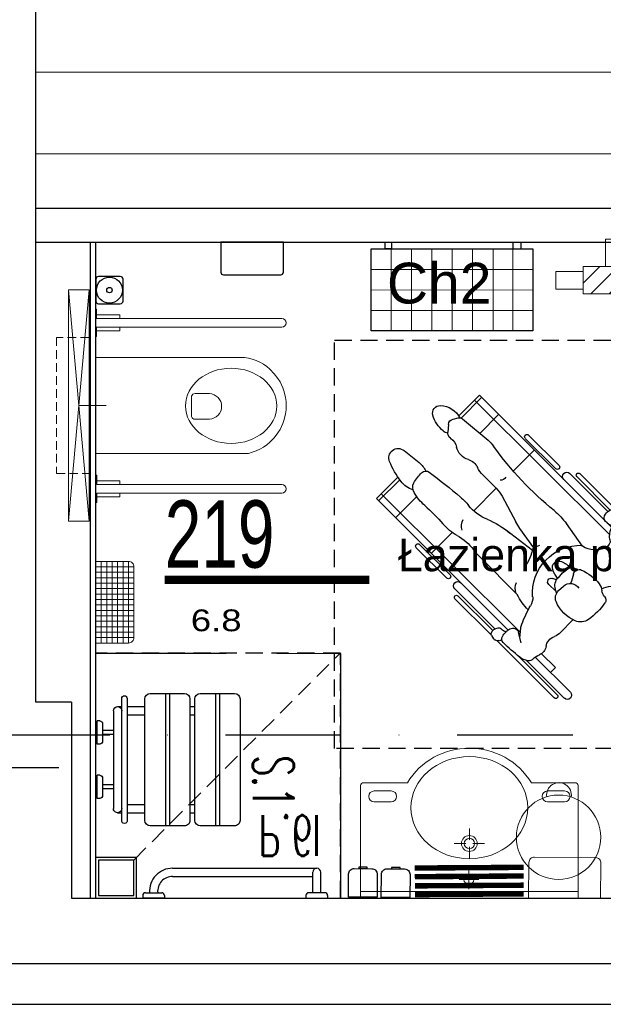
# Model space of a CAD drawing. Header units: millimetres. Extents: x 14495 to 271441, y -21035 to 2232.
# Tile 113 of 227: x 84907 to 85122, y -3313 to -2952. Entities that reach past the tile are written whole.
import ezdxf
from ezdxf.enums import TextEntityAlignment as Align

# ---------------------------------------------------------------- set-up
doc = ezdxf.new("R2010")
doc.units = ezdxf.units.MM
for name, pattern in [('$0$DASHED', [0.75, 0.5, -0.25]), ('DASHDOT', [1, 0.5, -0.25, 0, -0.25]), ('DASHED2', [9.525, 6.35, -3.175])]:
    doc.linetypes.add(name, pattern=pattern)
for name, color, linetype in [('-- TECH NIEPEŁNOSPRAWNI', 8, 'Continuous'), ('-- TECH SPRZĘT NIEPEŁN', 1, 'Continuous'), ('-TECH SANITARNA', 1, 'Continuous'), ('_1_cienkie', 251, 'Continuous'), ('_A_widok', 1, 'Continuous'), ('a-cienka', 8, 'Continuous'), ('A-POW-NR', 1, 'Continuous'), ('A_HACZ', 9, 'Continuous'), ('A_OSIE', 252, 'DASHDOT'), ('A_PROJEKTOWANE', 3, 'Continuous'), ('A_SC_DZIAlOWE', 4, 'Continuous'), ('BLOKI_SANITAR', 7, 'Continuous'), ('Sc-płyta cemwłókn-stelaz-wzmocnienie', 14, 'Continuous'), ('TABELKA', 2, 'Continuous'), ('TECH Wyp.drobne', 1, 'Continuous')]:
    doc.layers.add(name, color=color, linetype=linetype)
for name, color, linetype, lineweight in [('0-c.o.-grzejniki', 34, 'Continuous', 9), ('03', 2, 'Continuous', 13), ('A-DOOR-IDEN', 1, 'Continuous', 18), ('A-GENM', 2, 'Continuous', 9), ('A_ARMATURA', 2, 'Continuous', 5), ('A_L_CIENKA', 251, 'Continuous', 5), ('A_SANITARNE', 131, 'Continuous', 15), ('P-SANR-FIXT', 2, 'Continuous', 9), ('Technologia sanitarne', 1, 'Continuous', 30)]:
    doc.layers.add(name, color=color, linetype=linetype, lineweight=lineweight)
doc.layers.add('A-POW', color=2, linetype='Continuous', plot=False)
doc.layers.add('SYMBOLE', color=1, linetype='Continuous', plot=False)
doc.styles.add('Arial', font='Arial')
doc.styles.add('ARIAL1_2', font='arial.ttf', dxfattribs={"width": 1.2})
doc.styles.add('arialce', font='ARIALN.TTF')
doc.styles.add('ROMANS', font='romans', dxfattribs={"width": 0.6})
doc.styles.add('switz721ltexbt', font='swissel.ttf')
doc.linetypes.add('#Pułtusk przebudowa bloku B - podkład 5.10.9.21_$0$ZIGZAG', pattern='A,0.0001,-0.2,[131,ltypeshp.shx,S=0.2,R=0,X=-0.2,Y=0],-0.4,[131,ltypeshp.shx,S=0.2,R=180,X=0.2,Y=0],-0.2', length=0.8001)
doc.linetypes.add('ZIGZAG', pattern='A,0.00254,-5.08,[131,ltypeshp.shx,S=5.08,R=0,X=-5.08,Y=0],-10.16,[131,ltypeshp.shx,S=5.08,R=180,X=5.08,Y=0],-5.08', length=20.32254)

# ---------------------------------------------------------------- blocks, each defined once
blk = doc.blocks.new('POW')
at = {"const_width": 5}
blk.add_lwpolyline([(125.32, 0), (0, 0)], dxfattribs=at)
at = {"style": 'switz721ltexbt'}
blk.add_attdef('001', (-1.78, 12.35), '', height=41.18, dxfattribs=at)
blk = doc.blocks.new('niepełnosprawny')
at = {"layer": '-- TECH SPRZĘT NIEPEŁN', "color": 8, "linetype": 'DASHED2'}
blk.add_lwpolyline([(0, 0), (150, 0), (150, 150), (0, 150)], close=True, dxfattribs=at)
at = {"color": 252}
for p, q in [((48.81, 78.49), (98.5, 128.03)), ((50.55, 83.75), (96.73, 129.8)), ((103.44, 121.4), (95.9, 128.97)), ((104.29, 122.22), (96.73, 129.8)), ((96.56, 115.8), (89.65, 122.74)), ((102.89, 121.08), (93.5, 113.25)), ((106.38, 121.06), (104.56, 121.48)), ((108.08, 119.1), (108.33, 116.21)), ((67.44, 104.01), (78.65, 115.18)), ((68.64, 102.8), (79.85, 113.97)), ((76.53, 109.66), (84.24, 101.92)), ((124.41, 109.47), (118.88, 105.04)), ((46.67, 87.92), (59.79, 101)), ((48.59, 87.63), (60.89, 99.89)), ((49.48, 87.1), (63.48, 101.06)), ((95.34, 100.38), (90.54, 95.64)), ((125.99, 98.78), (133.76, 90.99)), ((126.68, 99.76), (134.59, 91.82)), ((90.52, 95.62), (98.8, 87.32)), ((81.65, 42.57), (132.83, 93.59)), ((88.32, 92.66), (83.28, 83.24)), ((86.14, 43.52), (134.59, 91.82)), ((119.74, 92.55), (127.51, 84.76)), ((45.28, 87.25), (43.68, 85.63)), ((23.27, 64.59), (42.97, 84.23)), ((41.51, 81.82), (36.44, 75.54)), ((48.38, 81.59), (49.73, 82.94)), ((58.81, 74.31), (64.73, 82.64)), ((76.71, 73.72), (81.8, 80.85)), ((77.24, 72.74), (86.69, 80.08)), ((106.69, 79.4), (114.39, 71.68)), ((23.2, 60.9), (36.17, 73.83)), ((24.38, 63.49), (36.36, 75.44)), ((107.51, 63.82), (118.72, 74.99)), ((108.71, 62.61), (119.92, 73.79)), ((25.41, 58.69), (37.73, 70.97)), ((82.76, 56.53), (96.49, 70.37)), ((34.45, 64.17), (32.68, 65.94)), ((34.45, 64.17), (39.01, 68.72)), ((60.48, 65.72), (62.59, 66.34)), ((66.1, 64.6), (64.24, 66.03)), ((66.22, 64.49), (67.8, 62.74)), ((68.33, 62.01), (69.79, 62.52)), ((67.59, 58), (65.78, 59.63)), ((68.36, 57.02), (68.78, 58.58)), ((68.57, 57.8), (71.18, 60.21)), ((91.02, 43.97), (105.75, 58.66)), ((91.79, 43.32), (104.58, 56.07)), ((92.39, 41.72), (105.68, 54.97)), ((62.36, 47.32), (66.88, 42.58)), ((81.85, 40.7), (81.48, 44.24)), ((81.37, 38.77), (82.34, 42.64)), ((81.79, 41.32), (81.96, 41.14)), ((92.27, 41.46), (91.49, 40.32)), ((69.17, 18.56), (90.42, 39.75)), ((90.63, 39.78), (89.62, 39.63)), ((63.27, 20.71), (76.18, 33.59)), ((68.06, 19.67), (82.57, 34.13)), ((68.78, 29.74), (73.88, 34.82)), ((65.48, 18.5), (79.33, 32.31)), ((68.78, 29.74), (70.54, 27.97))]:
    blk.add_line(p, q, dxfattribs=at)
for centre, radius, start, end in [((111.33, 117.6), 8.42, 92.0801, 152.3176), ((111.13, 123.23), 2.79, 344.0873, 92.0801), ((104.13, 119.6), 1.93, 77.0103, 129.8071), ((105.88, 118.9), 2.21, 4.9834, 77.0103), ((102.55, 125.67), 11.71, 309.8076, 344.0873), ((105.9, 115.99), 2.44, 304.7918, 4.9834), ((107.45, 119.78), 4.04, 282.636, 309.8076), ((79.25, 114.58), 0.85, 314.9142, 134.9142), ((100.85, 104.43), 11.48, 129.8071, 144.4036), ((110.36, 109.57), 5.38, 124.7918, 166.9989), ((-7.73, 182.16), 122.05, 309.0761, 324.4036), ((99.03, 112.19), 6.25, 286.0249, 346.9989), ((126.57, 106.78), 3.45, 336.8833, 128.6769), ((102.23, 101.07), 5.32, 106.0249, 155.0414), ((124.41, 98.13), 8.85, 128.6769, 154.4635), ((97.6, 119.15), 34.95, 323.1752, 336.8833), ((64.58, 99.95), 1.56, 314.9142, 134.9142), ((68.04, 103.4), 0.85, 134.9142, 314.9142), ((88.21, 107.59), 10.14, 314.6602, 335.0414), ((249.89, -78.93), 225.21, 126.7532, 130.4972), ((116.44, 99.76), 2.19, 46.2022, 126.7532), ((107.46, 90.39), 15.16, 28.3964, 46.2022), ((60.34, 100.44), 0.781, 314.9142, 134.9142), ((89.04, 101.08), 2.52, 214.2913, 270.2275), ((118.44, 103.54), 8.91, 287.5671, 323.1752), ((99.28, 86.8), 12.43, 134.6602, 151.8587), ((103.91, 103.91), 19.48, 311.2166, 329.7496), ((117.64, 95.9), 3.59, 329.7496, 28.3964), ((118.76, 74.62), 23.29, 130.4972, 140.9702), ((46.91, 85.64), 2.29, 95.9124, 135.2876), ((47.07, 84.08), 3.86, 21.6213, 95.9124), ((84.46, 68.62), 24.2, 129.0761, 144.5991), ((87.4, 100.04), 17.08, 292.3021, 320.9702), ((160.39, 39.43), 66.23, 131.2166, 139.4117), ((44.6, 79.33), 3.97, 23.0576, 141.0879), ((45.49, 83.83), 2.56, 135.2876, 199.0105), ((48.74, 84.75), 2.06, 299.3232, 21.6213), ((64.04, 93.53), 21.81, 324.4898, 331.8587), ((105.55, 55.79), 30.75, 112.3021, 130.5822), ((98.17, 81.67), 5.1, 343.6072, 29.25), ((51.53, 79.78), 3.63, 119.3232, 158.5971), ((41.65, 78.08), 7.18, 349.4627, 23.0576), ((95.54, 94.99), 19.16, 299.084, 319.4117), ((51.38, 76.27), 2.72, 169.4627, 244.8586), ((114.36, 61.15), 19.56, 119.084, 142.3635), ((37.8, 74.45), 1.75, 141.0879, 213.4671), ((21.26, 63.51), 18.09, 22.0627, 33.4671), ((54.05, 81.97), 9.02, 244.8586, 301.8594), ((59.57, 57.07), 17.61, 355.5754, 91.6), ((82.24, 90.41), 17.58, 244.2845, 252.7304), ((94.58, 77.41), 17.97, 192.1882, 216.1337), ((75.87, 90.84), 29.05, 315.2262, 322.3635), ((119.32, 74.39), 0.85, 314.9142, 134.9142), ((42.99, 72.32), 5.36, 202.0627, 241.4836), ((67.46, 66.49), 2.42, 342.2091, 113.3822), ((36.54, 60.45), 8.14, 18.4308, 61.4836), ((66.49, 49.45), 17.71, 114.5005, 141.3241), ((60.04, 63.6), 2.17, 14.0842, 114.5005), ((63.11, 64.55), 1.86, 52.4373, 106.2854), ((70.78, 58.8), 10.8, 113.3822, 135.1523), ((61.22, 68.49), 8.97, 318.6218, 342.2091), ((23.83, 64.04), 0.781, 134.9142, 314.9142), ((48.96, 64.59), 4.95, 198.4308, 262.4364), ((97.1, 72.89), 36.04, 194.0842, 199.799), ((65.53, 63.87), 0.929, 42.02, 52.4373), ((64.49, 59.76), 4.45, 344.6393, 42.02), ((70.25, 61.22), 1.38, 312.7414, 109.1452), ((108.11, 63.22), 0.85, 134.9142, 314.9142), ((24.3, 59.8), 1.56, 134.9142, 314.9142), ((46.78, 48.12), 11.66, 64.6399, 82.4364), ((48.23, 58.22), 3.45, 315.8677, 356.2431), ((56.18, 57.7), 4.51, 141.3241, 176.2431), ((63.24, 57.1), 3.58, 44.9142, 150.3518), ((65.2, 55.34), 3.58, 337.2881, 47.9487), ((78.06, 58.83), 5.46, 340.0191, 23.7416), ((104.65, 59.76), 1.56, 314.9142, 134.9142), ((52.03, 54.54), 1.84, 135.8677, 215.1309), ((82.68, 55.29), 5.58, 175.5754, 210.5582), ((62.59, 66.81), 22.64, 315.484, 332.9886), ((105.13, 55.52), 0.781, 314.9142, 134.9142), ((70.93, 67.84), 24.94, 215.1309, 234.9585), ((56.31, 59.06), 13.21, 293.0477, 337.2881), ((39.97, 30.07), 44.02, 20.7313, 30.5582), ((59.51, 51.55), 5.05, 234.9585, 293.0477), ((75.82, 43.64), 5.69, 6.0149, 20.7313), ((84.4, 42.12), 2.13, 59.267, 165.9433), ((81.38, 37.04), 8.04, 31.2032, 59.267), ((86.67, 45.33), 2.41, 274.4036, 322.7407), ((89.64, 43.07), 1.32, 82.6942, 142.7407), ((89.4, 41.25), 3.15, 19.3206, 82.6942), ((70.93, 46.43), 5.58, 223.6333, 251.3772), ((67.69, 36.81), 4.56, 8.0457, 71.3772), ((86.68, 40.25), 1.84, 314.2095, 31.2032), ((89.46, 40.71), 1.1, 211.3327, 278.7192), ((90.44, 41.04), 1.28, 278.7192, 325.6132), ((91.5, 41.99), 0.934, 325.6132, 19.3206), ((75.93, 37.98), 3.76, 188.0457, 250.1291), ((31.71, 96.75), 80.67, 308.4599, 314.2095), ((72.79, 29.3), 5.46, 41.141, 70.1291), ((78.49, 34.28), 2.1, 221.141, 280.3265), ((77.64, 38.93), 6.83, 280.3265, 308.4599), ((64.37, 19.61), 1.56, 134.9142, 314.9142), ((68.61, 19.12), 0.781, 134.9142, 314.9142)]:
    blk.add_arc(centre, radius, start, end, dxfattribs=at)
blk = doc.blocks.new('umywalka vb npnsp')
at = {"layer": 'A_SANITARNE', "color": 1}
for p, q in [((364034, 420745), (364034, 420781.5)), ((364034, 420745), (363997.5, 420745)), ((364034, 420745), (364034, 420708.5)), ((364034, 420745), (364070.5, 420745)), ((364032.5, 420626), (364032.5, 420668.5)), ((364019.5, 420613), (363977, 420613)), ((364045.5, 420613), (364088, 420613)), ((364032.5, 420600), (364032.5, 420557.5))]:
    blk.add_line(p, q, dxfattribs=at)
at = {"layer": 'A_SANITARNE', "color": 2}
for p, q in [((363682.5, 420460), (363745, 420460)), ((364382.5, 420460), (364320, 420460)), ((363745, 420420), (363682.5, 420420)), ((364320, 420420), (364382.5, 420420))]:
    blk.add_line(p, q, dxfattribs=at)
blk.add_lwpolyline([(363632.5, 420814), (363632.5, 420400, 0.368325), (363644, 420390), (363804.5, 420390, 0.267589), (364032.5, 420264), (364032.5, 420264, 0.267589), (364260.5, 420390), (364421, 420390, 0.368325), (364432.5, 420400), (364432.5, 420814), (363632.5, 420814)], format="xyb", dxfattribs=at)
blk.add_lwpolyline([(363632.5, 420814), (364432.5, 420814), (364432.5, 420789.5), (363632.5, 420789.5)], close=True, dxfattribs=at)
at = {"layer": 'A_SANITARNE', "color": 1}
for centre, radius in [((364034, 420745), 18.5), ((364032.5, 420613), 29), ((364032.5, 420613), 19)]:
    blk.add_circle(centre, radius, dxfattribs=at)
at = {"layer": 'A_SANITARNE', "color": 2}
for centre, start, end in [((363682.5, 420440), 90, 270), ((363745, 420440), 270, 90), ((364320, 420440), 90, 270), ((364382.5, 420440), 270, 90)]:
    blk.add_arc(centre, 20, start, end, dxfattribs=at)
blk.add_ellipse((364032.5, 420481.5), major_axis=(-215, 0), ratio=0.872093, dxfattribs=at)
blk = doc.blocks.new('umywalka niep')
at = {"layer": 'A_SANITARNE', "color": 2}
blk.add_rational_spline([(381657.8, 413758.7), (381657.8, 413759.6), (381658.4, 413760.2), (381659.3, 413760.2)], [1, 0.804737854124, 0.804737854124, 1], degree=3, dxfattribs=at)
blk.add_blockref('umywalka vb npnsp', (18028.8, -7053.8), dxfattribs=at)
blk = doc.blocks.new('S.1')
for p, q in [((-14.25, 51.56), (-14.25, 52.5)), ((-5.75, 52.5), (-14.25, 52.5)), ((-5.75, 51.56), (-5.75, 52.5)), ((5.75, 51.56), (5.75, 52.5)), ((14.25, 52.5), (5.75, 52.5)), ((14.25, 51.56), (14.25, 52.5)), ((-13.19, 50.5), (-6.81, 50.5)), ((-10.75, 46.5), (-10.75, 50.5)), ((-9.25, 46.5), (-9.25, 50.5)), ((6.81, 50.5), (13.19, 50.5)), ((9.25, 46.5), (9.25, 50.5)), ((10.75, 46.5), (10.75, 50.5)), ((-19.5, 45), (-19.5, 43.5)), ((-18, 46.5), (18, 46.5)), ((19.5, 45), (19.5, 43.5)), ((-19.5, 41.5), (-19.5, 35)), ((-16.5, 41.5), (-16.5, 35)), ((16.5, 41.5), (16.5, 35)), ((19.5, 41.5), (19.5, 35)), ((-24.3, 27.45), (24.3, 27.45)), ((-24.3, 25.95), (24.3, 25.95)), ((-19.5, 18.4), (-19.5, 16.6)), ((-16.5, 18.4), (-16.5, 16.6)), ((16.5, 18.4), (16.5, 16.6)), ((19.5, 18.4), (19.5, 16.6)), ((-24.3, 9.05), (24.3, 9.05)), ((-24.3, 7.55), (24.3, 7.55))]:
    blk.add_line(p, q)
for points in [[(22.5, 43.5), (-22.5, 43.5)], [(-22.5, 41.5), (22.5, 41.5)], [(-24.3, 33), (-24.3, 20.4)], [(22.3, 35), (-22.3, 35)], [(24.3, 20.4), (24.3, 33)], [(-22.3, 18.4), (22.3, 18.4)], [(-24.3, 14.6), (-24.3, 2)], [(22.3, 16.6), (-22.3, 16.6)], [(24.3, 2), (24.3, 14.6)], [(-22.3, 0), (22.3, 0)]]:
    blk.add_lwpolyline(points)
for centre, radius, start, end in [((-13.19, 51.56), 1.06, 180, 270), ((-6.81, 51.56), 1.06, 270, 0), ((6.81, 51.56), 1.06, 180, 270), ((13.19, 51.56), 1.06, 270, 0), ((-22.5, 42.5), 1, 90, 270), ((-18, 45), 1.5, 90, 270), ((18, 45), 1.5, 270, 90), ((22.5, 42.5), 1, 270, 90), ((-22.3, 33), 2, 90, 180), ((22.3, 33), 2, 0, 90), ((-22.3, 20.4), 2, 180, 270), ((22.3, 20.4), 2, 270, 0), ((-22.3, 14.6), 2, 90, 180), ((22.3, 14.6), 2, 0, 90), ((-22.3, 2), 2, 180, 270), ((22.3, 2), 2, 270, 0)]:
    blk.add_arc(centre, radius, start, end)
at = {"style": 'ROMANS', "flags": 1}
for tag, p in [('OPIS', (-126.36, 38.81)), ('WYMIARY', (-126.13, 21.08)), ('PRODUCENT', (-126.69, 2.53)), ('TYP', (-126.69, -19.14))]:
    blk.add_attdef(tag, p, '', height=10, dxfattribs=at)
at = {"layer": 'SYMBOLE', "style": 'ROMANS', "width": 0.6}
blk.add_attdef('SYMBOL', text='', height=15, dxfattribs=at).set_placement((1.23, -12.24), align=Align.MIDDLE_CENTER)
blk = doc.blocks.new('lopo')
at = {"layer": '0-c.o.-grzejniki'}
h = blk.add_hatch(dxfattribs=at)
h.set_pattern_fill('ANSI31', color=256, scale=1.5, angle=-0.0161, style=0)
h.set_pattern_definition([(-45.016127, (-132455.0023, -172292.014), (-3.36854379, -3.36664804), [])])
h.paths.add_polyline_path([(60, -9.98), (60, 0), (0, 0), (0, -9.98)])
at = {"layer": '0-c.o.-grzejniki', "ltscale": 2}
for points in [[(11.37, 10.03), (8.26, 10.03), (8.26, 0.02), (11.37, 0.02)], [(48.63, 10.03), (51.74, 10.03), (51.74, 0.02), (48.63, 0.02)], [(60, -1.75), (70, -1.75), (70, -8.23), (60, -8.23)]]:
    blk.add_lwpolyline(points, close=True, dxfattribs=at)
at = {"layer": '0-c.o.-grzejniki'}
blk.add_lwpolyline([(60, -9.98), (0, -9.98), (0, 0), (60, 0)], close=True, dxfattribs=at)
blk = doc.blocks.new('P.6l')
for p, q in [((-24.81, 0), (28.19, 0)), ((-24.81, -3), (26.69, -3)), ((26.69, -9), (26.69, -1.5)), ((29.69, -9), (29.69, -1.5)), ((-35.81, -10), (-35.81, -11)), ((-34.81, -9), (-28.81, -9)), ((-27.81, -10), (-27.81, -11)), ((24.19, -10), (24.19, -11)), ((31.19, -9), (25.19, -9)), ((32.19, -10), (32.19, -11)), ((-27.81, -11), (-35.81, -11)), ((24.19, -11), (32.19, -11))]:
    blk.add_line(p, q)
for centre, radius, start, end in [((-24.81, -8.5), 8.5, 90, 183.3723), ((28.19, -1.5), 1.5, 0, 180), ((-24.81, -8.5), 5.5, 90, 185.2159), ((-34.81, -10), 1, 90, 180), ((-28.81, -10), 1, 0, 90), ((25.19, -10), 1, 90, 180), ((31.19, -10), 1, 0, 90)]:
    blk.add_arc(centre, radius, start, end)
at = {"style": 'ROMANS', "flags": 1}
for tag, p in [('OPIS', (-147.38, 29.67)), ('WYMIARY', (-147.15, 11.95)), ('PRODUCENT', (-147.71, -6.6)), ('TYP', (-147.71, -28.28))]:
    blk.add_attdef(tag, p, '', height=10, dxfattribs=at)
at = {"layer": 'SYMBOLE', "style": 'ROMANS', "width": 0.6}
blk.add_attdef('SYMBOL', text='', height=15, dxfattribs=at).set_placement((0, 12.03), align=Align.MIDDLE_CENTER)
blk = doc.blocks.new('koszyk pod prysznic')
at = {"layer": 'A-DOOR-IDEN', "color": 1}
for p, q in [((0, 15), (0, -15)), ((2, 15), (2, -15)), ((4, 15), (4, -15)), ((6, 15), (6, -15)), ((8, 15), (8, -15)), ((10, 15), (10, -15)), ((12, 15), (12, -15)), ((14, 13), (0, 13)), ((14, 11), (0, 11)), ((14, 9), (0, 9)), ((14, 9), (0, 9)), ((14, 7), (0, 7)), ((14, 5), (0, 5)), ((14, 3), (0, 3)), ((14, 1), (0, 1)), ((14, 1), (0, 1)), ((14, -1), (0, -1)), ((14, -1), (0, -1)), ((14, -3), (0, -3)), ((14, -5), (0, -5)), ((14, -7), (0, -7)), ((14, -9), (0, -9)), ((14, -9), (0, -9)), ((14, -11), (0, -11)), ((14, -13), (0, -13))]:
    blk.add_line(p, q, dxfattribs=at)
blk.add_lwpolyline([(0, -15), (12, -15, 0.414214), (14, -13), (14, 13, 0.414214), (12, 15), (0, 15)], format="xyb", close=True, dxfattribs=at)
blk = doc.blocks.new('2305.02.01.E1$0$regał_siatkowy_wisz')
at = {"lineweight": 13}
for p, q in [((-22.6, 0), (-22.6, -59.4)), ((-15.1, 0), (-15.1, -59.4)), ((-7.6, 0), (-7.6, -59.4)), ((-30, -7.3), (0, -7.3)), ((-30.1, -14.8), (0, -14.8)), ((-29.8, -22.3), (-0.1, -22.3)), ((-30.1, -29.8), (0, -29.8)), ((-30, -37.2), (0, -37.2)), ((-30.1, -44.8), (0.1, -44.8)), ((-30.1, -52.1), (0, -52.1))]:
    blk.add_line(p, q, dxfattribs=at)
for p, q in [((0, -7.5), (0, -5.1)), ((0, -5.1), (2.5, -5.1)), ((2.5, -5.1), (2.5, -7.5)), ((2.5, -7.5), (0, -7.5)), ((0.1, -52.2), (2.5, -52.2)), ((2.5, -52.2), (2.5, -55)), ((2.5, -55), (-0.1, -55))]:
    blk.add_line(p, q)
blk.add_lwpolyline([(-30.1, 0), (0, 0), (0, -59.4), (-30.1, -59.4)], close=True)
blk = doc.blocks.new('wc inw')
at = {"color": 2, "lineweight": 0}
for p, q in [((-17.77, 0), (17.51, 0)), ((-3.5, -35.21), (4, -35.21)), ((-4.44, -36.51), (-4.44, -41.77)), ((4.94, -36.51), (4.94, -41.77)), ((-17.77, -54.69), (-17.51, -56.08)), ((-17.51, -56.08), (-17.12, -57.53)), ((-17.12, -57.53), (-16.6, -58.93)), ((17.12, -57.53), (16.6, -58.93)), ((17.51, -56.08), (17.12, -57.53)), ((-16.6, -58.93), (-15.97, -60.29)), ((-15.97, -60.29), (-15.22, -61.59)), ((15.97, -60.29), (15.22, -61.59)), ((16.6, -58.93), (15.97, -60.29)), ((-15.22, -61.59), (-14.37, -62.83)), ((-14.37, -62.83), (-13.41, -63.99)), ((-13.41, -63.99), (-11.77, -65.6)), ((13.41, -63.99), (11.77, -65.6)), ((14.37, -62.83), (13.41, -63.99)), ((15.22, -61.59), (14.37, -62.83)), ((-11.77, -65.6), (-10, -66.94)), ((-10, -66.94), (-8.71, -67.72)), ((-8.71, -67.72), (-6.54, -68.77)), ((8.71, -67.72), (6.54, -68.77)), ((10, -66.94), (8.71, -67.72)), ((11.77, -65.6), (10, -66.94)), ((-6.54, -68.77), (-5.07, -69.25)), ((-5.07, -69.25), (-3.02, -69.72)), ((-3.02, -69.72), (-1.52, -69.92)), ((-1.52, -69.92), (0, -70)), ((1.52, -69.92), (0, -70)), ((3.02, -69.72), (1.52, -69.92)), ((5.07, -69.25), (3.02, -69.72)), ((6.54, -68.77), (5.07, -69.25))]:
    blk.add_line(p, q, dxfattribs=at)
at = {"color": 2, "lineweight": 9}
for p, q in [((-17.77, -54.69), (-17.77, 0)), ((17.51, -56.08), (17.51, 0))]:
    blk.add_line(p, q, dxfattribs=at)
at = {"color": 8, "linetype": 'DASHED2', "lineweight": 9, "ltscale": 0.5}
blk.add_lwpolyline([(24.87, 14.5), (24.87, 2.5), (-25.13, 2.5), (-25.13, 14.5)], close=True, dxfattribs=at)
at = {"color": 2, "lineweight": 0}
for centre, radius, start, end in [((-3.24, -36.39), 1.2, 102.2339, 185.8899), ((3.75, -36.39), 1.2, 354.1101, 77.7661), ((0.25, -41.54), 4.7, 182.8022, 357.1978)]:
    blk.add_arc(centre, radius, start, end, dxfattribs=at)
blk.add_ellipse((0.05, -49.75), major_axis=(0, -16.75), ratio=0.823529, dxfattribs=at)
at = {"layer": 'Sc-płyta cemwłókn-stelaz-wzmocnienie', "lineweight": 9}
blk.add_line((-0.13, 6.25), (-0.13, -3.75), dxfattribs=at)
at = {"layer": 'Sc-płyta cemwłókn-stelaz-wzmocnienie', "color": 8, "lineweight": 9}
blk.add_lwpolyline([(-42.63, 2.5), (42.37, 2.5), (42.37, 10), (-42.63, 2.5), (-42.63, 10), (42.37, 2.5), (42.37, 10), (-42.63, 10)], dxfattribs=at)
blk = doc.blocks.new('D_wc_holder_ds - BG0900CS-706874-PW_K0')
at = {"layer": 'A-GENM', "color": 1}
for p, q in [((-392.11, 501.61), (-392.11, 493.11)), ((-390.76, 501.61), (-392.11, 501.61)), ((-386.21, 501.61), (-387.56, 501.61)), ((-386.21, 493.11), (-386.21, 501.61))]:
    blk.add_line(p, q, dxfattribs=at)
at = {"layer": 'P-SANR-FIXT', "color": 1}
for p, q in [((-390.76, 561.21), (-390.76, 493.11)), ((-387.56, 493.11), (-387.56, 561.21)), ((-390.76, 493.11), (-394.16, 493.11)), ((-394.16, 493.11), (-394.16, 492.81)), ((-384.16, 493.11), (-387.56, 493.11)), ((-384.16, 492.81), (-384.16, 493.11))]:
    blk.add_line(p, q, dxfattribs=at)
blk.add_arc((-389.16, 561.21), 1.6, 0, 180, dxfattribs=at)

msp = doc.modelspace()

# ---------------------------------------------------------------- linework, layer by layer
at = {"layer": '-TECH SANITARNA', "color": 1, "const_width": 2}
msp.add_lwpolyline([(85052.54, -3263.24), (85092.54, -3262.99)], dxfattribs=at)
at = {"layer": '-TECH SANITARNA', "color": 1, "linetype": '$0$DASHED', "ltscale": 5, "const_width": 2}
for points in [[(85052.56, -3266.42), (85092.56, -3266.17)], [(85052.58, -3269.79), (85092.58, -3269.55)], [(85052.6, -3272.98), (85092.6, -3272.73)]]:
    msp.add_lwpolyline(points, dxfattribs=at)
at = {"layer": '03', "color": 1}
msp.add_lwpolyline([(85096.52, -3259.21), (85119.02, -3259.43, -0.414214), (85121, -3261.45), (85120.87, -3274.45), (85094.37, -3274.19), (85094.5, -3261.19, -0.414214)], format="xyb", close=True, dxfattribs=at)
msp.add_circle((85105.4, -3251.93), 15.5, dxfattribs=at)
msp.add_arc((85105.57, -3236.43), 4.56, 350.8922, 187.7986, dxfattribs=at)
at = {"layer": '_1_cienkie'}
msp.add_lwpolyline([(84886.29, -3252.24), (84886.29, -3313.32), (85213.29, -3313.32), (85213.29, -3237.3)], dxfattribs=at)
at = {"layer": '_A_widok'}
for p, q in [((84933.29, -3274.32), (84933.29, -3033.26)), ((84935.29, -3274.32), (84935.29, -3033.26))]:
    msp.add_line(p, q, dxfattribs=at)
at = {"layer": 'a-cienka'}
msp.add_line((84877.01, -3226.32), (84921.65, -3226.32), dxfattribs=at)
at = {"layer": 'A_HACZ', "color": 1, "linetype": 'ZIGZAG', "ltscale": 0.5}
msp.add_lwpolyline([(85001.78, -3184.23), (85025.29, -3184.4), (85025.29, -3274.32)], dxfattribs=at)
at = {"layer": 'A_L_CIENKA'}
for p, q in [((84913.29, -2970.76), (85186.29, -2970.76)), ((84913.29, -3000.76), (85186.29, -3000.76))]:
    msp.add_line(p, q, dxfattribs=at)
at = {"layer": 'A_OSIE', "ltscale": 85}
msp.add_line((82259.79, -3214.26), (86562.29, -3214.26), dxfattribs=at)
at = {"layer": 'A_PROJEKTOWANE'}
for p, q in [((84913.29, -3202.26), (84913.29, -2722.09)), ((84926.29, -3202.26), (84913.29, -3202.26)), ((84926.29, -3202.26), (84926.29, -3274.32)), ((84926.29, -3274.32), (85174.29, -3274.32)), ((84901.29, -3298.32), (85198.29, -3298.32))]:
    msp.add_line(p, q, dxfattribs=at)
msp.add_lwpolyline([(84901.29, -3238.32), (84901.29, -3298.32), (84926.29, -3298.32)], dxfattribs=at)
at = {"layer": 'A_SC_DZIAlOWE'}
for p, q in [((84913.29, -3020.76), (85186.29, -3020.76)), ((84913.29, -3033.26), (85186.29, -3033.26))]:
    msp.add_line(p, q, dxfattribs=at)
at = {"layer": 'BLOKI_SANITAR', "color": 1, "linetype": 'DASHED2'}
msp.add_line((84949.21, -3260.32), (85025.13, -3184.23), dxfattribs=at)
msp.add_lwpolyline([(84935.21, -3274.32), (85025.21, -3274.32), (85025.21, -3184.23), (84935.21, -3184.23), (84935.21, -3274.32)], dxfattribs=at)
at = {"layer": 'BLOKI_SANITAR', "color": 1, "ltscale": 2}
for points in [[(84950.21, -3274.32), (84950.21, -3259.32), (84935.21, -3259.32), (84935.21, -3274.32)], [(84950.21, -3274.32), (84950.21, -3259.32), (84935.21, -3259.32), (84935.21, -3274.32)], [(84949.21, -3273.32), (84949.21, -3260.32), (84936.21, -3260.32), (84936.21, -3273.32)], [(84949.21, -3273.32), (84949.21, -3260.32), (84936.21, -3260.32), (84936.21, -3273.32)]]:
    msp.add_lwpolyline(points, close=True, dxfattribs=at)
at = {"layer": 'TECH Wyp.drobne', "color": 1}
for points in [[(84982.24, -3045.26), (85003.24, -3045.26, 0.414214), (85004.24, -3044.26), (85004.24, -3033.26), (84981.24, -3033.26), (84981.24, -3044.26, 0.414214)], [(84945.29, -3054.88), (84945.29, -3046.88, 0.414214), (84944.29, -3045.88), (84936.29, -3045.88, 0.414214), (84935.29, -3046.88), (84935.29, -3054.88, 0.414214), (84936.29, -3055.88), (84944.29, -3055.88, 0.414214)], [(85030.25, -3263.43), (85036.75, -3263.49, -0.414214), (85038.73, -3265.5), (85038.66, -3274), (85028.16, -3273.92), (85028.23, -3265.42, -0.414214)], [(85030.25, -3263.43), (85036.75, -3263.49, -0.414214), (85038.73, -3265.5), (85038.66, -3274), (85028.16, -3273.92), (85028.23, -3265.42, -0.414214)], [(85042.31, -3263.53), (85048.81, -3263.58, -0.414214), (85050.8, -3265.6), (85050.73, -3274.1), (85040.23, -3274.01), (85040.3, -3265.52, -0.414214)], [(85042.31, -3263.53), (85048.81, -3263.58, -0.414214), (85050.8, -3265.6), (85050.73, -3274.1), (85040.23, -3274.01), (85040.3, -3265.52, -0.414214)]]:
    msp.add_lwpolyline(points, format="xyb", close=True, dxfattribs=at)
at = {"layer": 'TECH Wyp.drobne', "color": 1, "linetype": '#Pułtusk przebudowa bloku B - podkład 5.10.9.21_$0$ZIGZAG', "lineweight": -3, "ltscale": 20}
msp.add_lwpolyline([(84935.21, -3184.23), (84983.22, -3184.23)], dxfattribs=at)
at = {"layer": 'TECH Wyp.drobne', "color": 1}
for points in [[(85031.95, -3263.45), (85035.05, -3263.47), (85035.05, -3262.92), (85031.95, -3262.9)], [(85031.95, -3263.45), (85035.05, -3263.47), (85035.05, -3262.92), (85031.95, -3262.9)], [(85044.01, -3263.55), (85047.11, -3263.57), (85047.12, -3263.02), (85044.02, -3262.99)], [(85044.01, -3263.55), (85047.11, -3263.57), (85047.12, -3263.02), (85044.02, -3262.99)]]:
    msp.add_lwpolyline(points, close=True, dxfattribs=at)
for radius in [4.78, 1]:
    msp.add_circle((84940.29, -3050.88), radius, dxfattribs=at)

# ---------------------------------------------------------------- block references
at = {"layer": '-- TECH NIEPEŁNOSPRAWNI', "xscale": -1, "rotation": 359.9960698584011}
msp.add_blockref('niepełnosprawny', (85173, -3219.32), dxfattribs=at)
at = {"layer": '-TECH SANITARNA', "color": 1}
ref = msp.add_blockref('S.1', (84988.29, -3223.42), dxfattribs=dict(at, xscale=-1, rotation=90.00000000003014))
ref.add_attrib('SYMBOL', 'S.1', dxfattribs={"layer": 'SYMBOLE', "color": 1, "height": 15, "rotation": 270, "style": 'ROMANS', "width": 0.6}).set_placement((85000.53, -3231.43), align=Align.MIDDLE_CENTER)
ref = msp.add_blockref('P.6l', (84988.32, -3263.32), dxfattribs=at)
ref.add_attrib('SYMBOL', 'P.6l', dxfattribs={"layer": 'SYMBOLE', "height": 15, "style": 'ROMANS', "text_generation_flag": 4, "width": 0.6}).set_placement((85006.56, -3251.29), align=Align.MIDDLE_CENTER)
at = {"layer": 'A-DOOR-IDEN', "color": 1, "xscale": -1, "rotation": 180}
msp.add_blockref('koszyk pod prysznic', (84935.29, -3165.56), dxfattribs=at)
at = {"layer": 'A-POW-NR'}
ref = msp.add_blockref('POW', (84960.64, -3157.36), dxfattribs=dict(at, xscale=0.6, yscale=0.6, zscale=0.6))
ref.add_attrib('88,88', '6.8', dxfattribs={"layer": 'A-POW', "height": 8, "style": 'ARIAL1_2', "width": 1.2}).set_placement((84988.86, -3176.22), align=Align.RIGHT)
ref.add_attrib('POKOJ', 'Łazienka pacjenta', (85046.32, -3154.16), dxfattribs={"layer": 'A-POW', "height": 12, "style": 'arialce', "width": 1.2})
ref.add_attrib('001', '219', (84960.64, -3152.85), dxfattribs={"layer": '0', "height": 24.71, "style": 'switz721ltexbt', "width": 0.7})
at = {"layer": 'A_ARMATURA', "ltscale": 0.05, "xscale": 0.1, "yscale": 0.1, "zscale": 0.1, "rotation": 180}
msp.add_blockref('umywalka niep', (123278.74, 38101.71), dxfattribs=at)
at = {"layer": 'A_PROJEKTOWANE', "xscale": -1}
msp.add_blockref('lopo', (85174.45, -3042.24), dxfattribs=at)
at = {"layer": 'TECH Wyp.drobne', "rotation": 90.04455227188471}
msp.add_blockref('2305.02.01.E1$0$regał_siatkowy_wisz', (85036.51, -3035.76), dxfattribs=at)
at = {"layer": 'TECH Wyp.drobne', "color": 1, "rotation": 270.0034998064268}
for p in [(84442.5, -3452.11), (84442.51, -3513.11)]:
    msp.add_blockref('D_wc_holder_ds - BG0900CS-706874-PW_K0', p, dxfattribs=at)
at = {"layer": 'Technologia sanitarne', "xscale": -1, "rotation": 90.0074532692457}
msp.add_blockref('wc inw', (84935.29, -3093.36), dxfattribs=at)

# ---------------------------------------------------------------- texts
at = {"layer": 'TABELKA', "color": 2, "ltscale": 10, "style": 'Arial'}
msp.add_text('Ch2', height=15, rotation=359.9967, dxfattribs=at).set_placement((85042.3, -3055.81))

doc.saveas('drawing.dxf')
